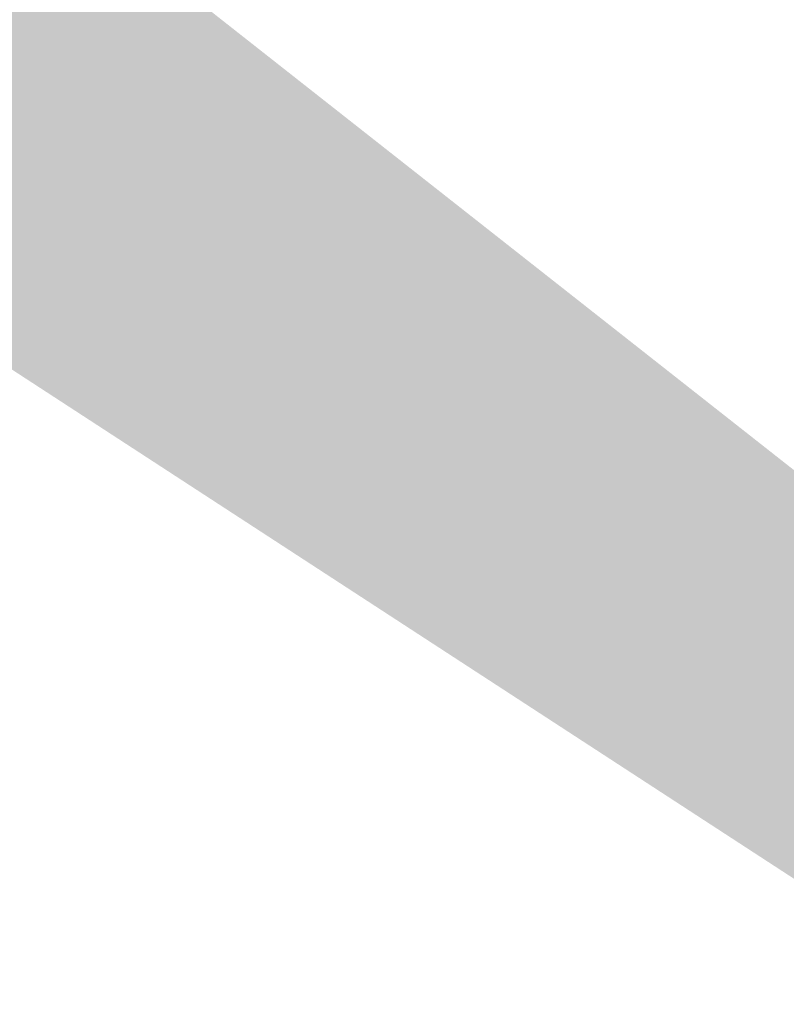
# Model space of a CAD drawing. Extents: x 5550606 to 5555059, y 5709169 to 5713510.
# Tile 22 of 33: x 5551167 to 5551722, y 5712087 to 5712801. Entities that reach past the tile are written whole.
import ezdxf

# ---------------------------------------------------------------- set-up
doc = ezdxf.new("R2010")
doc.units = 0
doc.layers.add('z_krzewy', color=102, linetype='Continuous')

msp = doc.modelspace()

# ---------------------------------------------------------------- hatches: boundary and pattern name
at = {"layer": 'z_krzewy'}
h = msp.add_hatch(dxfattribs=at)
h.set_pattern_fill('GOST_GLASS', color=256, scale=0.2, style=0)
edge = h.paths.add_edge_path(flags=0)
edge.add_arc((5550761.54, 5713012.89), 1, 0, 360)
h.paths.add_polyline_path([(5550767.63, 5713087.78), (5550770.12, 5713087.39), (5550770.07, 5713087.08), (5550767.81, 5713071.02), (5550767.28, 5713066.11), (5550765.8, 5713055.98), (5550762.01, 5713039.19), (5550757.66, 5713008.72), (5550754.17, 5712985.46), (5550748.88, 5712955.64), (5550745.15, 5712930.49), (5550741.24, 5712902.93), (5550740.75, 5712899.67), (5550737.97, 5712900.04), (5550738.57, 5712903.94), (5550742.83, 5712930.84), (5550746.78, 5712955.93), (5550751.53, 5712985.76), (5550755.23, 5713009.36), (5550763.66, 5713063.15), (5550764.1, 5713066.01), (5550764.94, 5713071.22)], flags=16)
edge = h.paths.add_edge_path()
edge.add_line((5550792.87, 5713210.34), (5550791.95, 5713205.42))
edge.add_line((5550791.95, 5713205.42), (5550794.32, 5713205.05))
edge.add_line((5550794.32, 5713205.05), (5550795.09, 5713209.99))
edge.add_line((5550795.09, 5713209.99), (5550792.88, 5713210.33))
edge.add_line((5550731.26, 5712827.38), (5550730.36, 5712822.28))
edge.add_line((5550730.36, 5712822.28), (5550733.33, 5712821.88))
edge.add_line((5550733.33, 5712821.88), (5550734.16, 5712826.99))
edge.add_line((5550734.16, 5712826.99), (5550731.26, 5712827.37))
edge.add_line((5553907.12, 5710758.21), (5553906.77, 5710759.41))
edge.add_line((5553906.77, 5710759.41), (5553906.55, 5710760.38))
edge.add_line((5553906.55, 5710760.38), (5553906.38, 5710761.26))
edge.add_line((5553906.38, 5710761.26), (5553906.22, 5710762.77))
edge.add_line((5553906.22, 5710762.77), (5553906.12, 5710766.51))
edge.add_line((5553906.12, 5710766.51), (5553906.03, 5710771.28))
edge.add_line((5553906.03, 5710771.28), (5553905.92, 5710777.5))
edge.add_line((5553905.92, 5710777.5), (5553905.77, 5710784.82))
edge.add_line((5553905.77, 5710784.82), (5553905.62, 5710794.17))
edge.add_line((5553905.62, 5710794.17), (5553905.32, 5710809.7))
edge.add_line((5553905.32, 5710809.7), (5553903.92, 5710834.46))
edge.add_line((5553903.92, 5710834.46), (5553903.54, 5710838))
edge.add_line((5553903.54, 5710838), (5553905.59, 5710837.61))
edge.add_line((5553905.59, 5710837.61), (5553905.32, 5710833.12))
edge.add_line((5553905.32, 5710833.12), (5553905.19, 5710820.9))
edge.add_line((5553905.19, 5710820.9), (5553906.2, 5710801.94))
edge.add_line((5553906.2, 5710801.94), (5553906.52, 5710791.72))
edge.add_line((5553906.52, 5710791.72), (5553906.84, 5710779.2))
edge.add_line((5553906.84, 5710779.2), (5553907.02, 5710767.56))
edge.add_line((5553907.02, 5710767.56), (5553907.36, 5710763.06))
edge.add_line((5553907.36, 5710763.06), (5553907.82, 5710758.16))
edge.add_line((5553907.82, 5710758.16), (5553907.11, 5710758.21))

doc.saveas('drawing.dxf')
